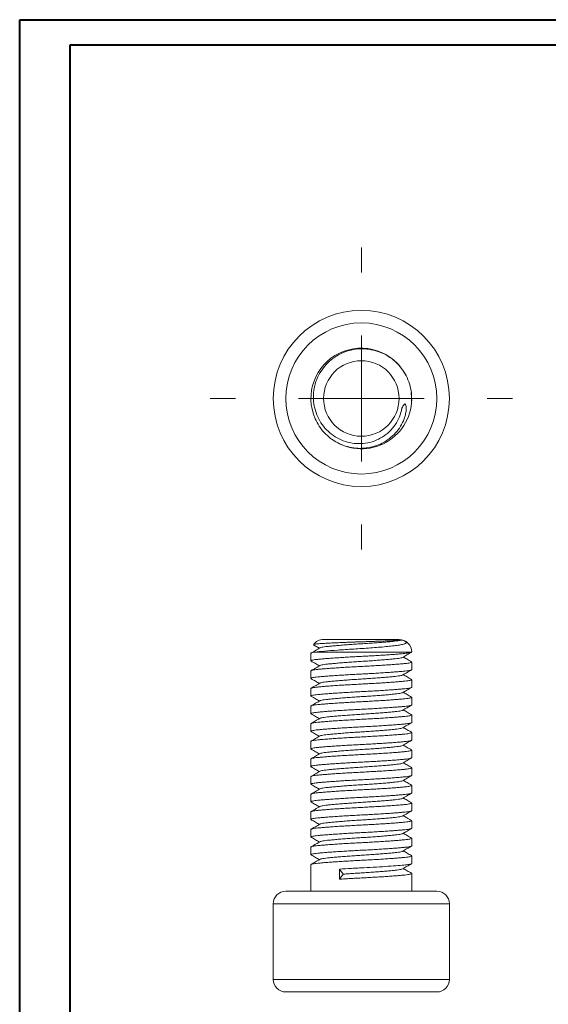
# Model space of a CAD drawing. Header units: millimetres. Extents: x 0 to 210, y 0 to 297.
# Tile 2 of 3: x 0 to 105, y 102 to 297. Entities that reach past the tile are written whole.
import ezdxf

# ---------------------------------------------------------------- set-up
doc = ezdxf.new("R2010")
doc.units = ezdxf.units.MM

# ---------------------------------------------------------------- blocks, each defined once
blk = doc.blocks.new('SW_CENTERMARKSYMBOL_0')
at = {"color": 0, "linetype": 'Continuous', "lineweight": 0}
for p, q in [((0, 25), (0, 30)), ((0, 0), (0, 12.5)), ((-25, 0), (-30, 0)), ((0, 0), (-12.5, 0)), ((0, 0), (0, -12.5)), ((0, 0), (12.5, 0)), ((25, 0), (30, 0)), ((0, -25), (0, -30))]:
    blk.add_line(p, q, dxfattribs=at)

msp = doc.modelspace()

# ---------------------------------------------------------------- linework, layer by layer
at = {"color": 7, "linetype": 'Continuous', "lineweight": 40}
for p, q in [((0.08, 0.21), (0.08, 297.21)), ((0.08, 297.21), (210.08, 297.21)), ((10.08, 292.21), (205.08, 292.21)), ((10.08, 5.21), (10.08, 292.21))]:
    msp.add_line(p, q, dxfattribs=at)
at = {"color": 7, "linetype": 'Continuous', "lineweight": 15}
for p, q in [((77.93, 222.12), (77.86, 223.18)), ((77.9, 221.41), (77.93, 221.91)), ((58.75, 218.04), (59.23, 217.08)), ((63.6, 212.98), (63.91, 212.85)), ((60.44, 174.13), (75.44, 174.13)), ((57.94, 171.39), (57.94, 169.89)), ((77.93, 171.63), (58.78, 171.63)), ((77.93, 171.63), (77.93, 171.64)), ((77.94, 168.14), (77.94, 169.64)), ((57.94, 167.89), (57.94, 166.39)), ((57.94, 164.39), (57.94, 162.89)), ((77.94, 164.64), (77.94, 166.14)), ((77.94, 161.14), (77.94, 162.64)), ((57.94, 160.89), (57.94, 159.39)), ((77.94, 157.64), (77.94, 159.14)), ((57.94, 157.39), (57.94, 155.89)), ((77.94, 154.14), (77.94, 155.64)), ((57.94, 153.89), (57.94, 152.39)), ((77.94, 150.64), (77.94, 152.14)), ((57.94, 150.39), (57.94, 148.89)), ((77.94, 147.14), (77.94, 148.64)), ((57.94, 146.89), (57.94, 145.39)), ((77.94, 143.64), (77.94, 145.14)), ((57.94, 143.39), (57.94, 141.89)), ((77.94, 140.14), (77.94, 141.64)), ((57.94, 139.89), (57.94, 138.39)), ((77.94, 136.64), (77.94, 138.14)), ((57.94, 136.39), (57.94, 134.89)), ((77.94, 133.14), (77.94, 134.64)), ((57.94, 132.89), (57.94, 131.39)), ((77.94, 129.64), (77.94, 131.14)), ((57.94, 129.39), (57.94, 124.13)), ((64.35, 127.52), (63.6, 128.52)), ((63.6, 128.52), (63.6, 126.52)), ((63.6, 126.52), (64.35, 127.52)), ((77.94, 124.13), (77.94, 127.64)), ((52.94, 124.13), (82.94, 124.13)), ((50.44, 121.63), (50.44, 106.63)), ((85.44, 106.63), (85.44, 121.63)), ((82.94, 104.13), (52.94, 104.13))]:
    msp.add_line(p, q, dxfattribs=at)
at = {"color": 8, "linetype": 'Continuous', "lineweight": 15}
for p, q in [((85.44, 121.63), (50.44, 121.63)), ((50.44, 106.63), (85.44, 106.63))]:
    msp.add_line(p, q, dxfattribs=at)
at = {"color": 7, "linetype": 'Continuous', "lineweight": 15}
for radius in [17.5, 15, 7.5]:
    msp.add_circle((67.94, 221.99), radius, dxfattribs=at)
for centre, radius, start, end in [((67.92, 221.99), 9.99, 27.6856, 203.7651), ((67.94, 221.99), 10, 233.2909, 358.8487), ((60.44, 171.63), 2.5, 90, 143.5823), ((75.44, 171.63), 2.5, 0.2742, 90), ((52.94, 121.63), 2.5, 90, 180), ((82.94, 121.63), 2.5, 0, 90), ((52.94, 106.63), 2.5, 180, 270), ((82.94, 106.63), 2.5, 270, 0)]:
    msp.add_arc(centre, radius, start, end, dxfattribs=at)
for points, knots in [([(77.93, 221.78), (77.96, 222.99), (77.77, 224.16), (77.16, 225.86), (76.92, 226.4), (76.32, 227.42), (75.98, 227.92), (75.21, 228.83), (74.78, 229.24), (73.87, 230), (73.37, 230.34), (72.32, 230.91), (71.78, 231.15), (70.65, 231.53), (70.06, 231.67), (68.89, 231.84), (68.3, 231.87), (67.1, 231.82), (66.5, 231.74), (64.77, 231.35), (63.65, 230.86), (61.68, 229.54), (60.81, 228.68), (59.45, 226.74), (58.95, 225.63), (58.54, 223.9), (58.45, 223.3), (58.4, 222.1), (58.43, 221.51), (58.6, 220.34), (58.75, 219.75), (59.14, 218.62), (59.38, 218.08), (59.98, 217.05), (60.33, 216.56), (61.11, 215.67), (61.55, 215.26), (62.5, 214.53), (63.01, 214.21), (64.07, 213.69), (64.64, 213.48), (65.79, 213.17), (66.38, 213.08), (67.57, 213), (68.17, 213.02), (69.94, 213.27), (71.09, 213.69), (72.6, 214.63), (73.08, 214.99), (73.94, 215.82), (74.32, 216.28), (74.99, 217.26), (75.28, 217.79), (75.73, 218.9), (75.89, 219.47), (75.98, 220.06)], [0, 0, 0, 0, 0.0625, 0.0625, 0.09375, 0.09375, 0.125, 0.125, 0.15625, 0.15625, 0.1875, 0.1875, 0.21875, 0.21875, 0.25, 0.25, 0.28125, 0.28125, 0.3125, 0.3125, 0.375, 0.375, 0.4375, 0.4375, 0.5, 0.5, 0.53125, 0.53125, 0.5625, 0.5625, 0.59375, 0.59375, 0.625, 0.625, 0.65625, 0.65625, 0.6875, 0.6875, 0.71875, 0.71875, 0.75, 0.75, 0.78125, 0.78125, 0.8125, 0.8125, 0.875, 0.875, 0.90625, 0.90625, 0.9375, 0.9375, 0.96875, 0.96875, 1, 1, 1, 1]), ([(75.98, 220.06), (76.05, 220.19), (76.12, 220.31), (76.26, 220.56), (76.33, 220.68), (76.47, 220.84), (76.52, 220.89), (76.64, 220.91), (76.7, 220.87), (76.8, 220.7), (76.83, 220.56), (76.88, 220.15), (76.87, 219.87), (76.81, 219.31), (76.76, 219.04), (76.57, 218.23), (76.37, 217.7), (75.88, 216.7), (75.59, 216.23), (74.93, 215.34), (74.55, 214.92), (73.73, 214.17), (73.29, 213.84), (72.35, 213.24), (71.85, 212.98), (70.82, 212.57), (70.29, 212.41), (68.65, 212.06), (67.53, 212.02), (65.31, 212.33), (64.25, 212.67), (62.26, 213.7), (61.37, 214.37), (59.84, 216.01), (59.23, 216.94), (58.78, 217.97)], [0, 0, 0, 0, 0.015625, 0.015625, 0.03125, 0.03125, 0.039062, 0.039062, 0.046875, 0.046875, 0.0625, 0.0625, 0.09375, 0.09375, 0.125, 0.125, 0.1875, 0.1875, 0.25, 0.25, 0.3125, 0.3125, 0.375, 0.375, 0.4375, 0.4375, 0.5, 0.5, 0.625, 0.625, 0.75, 0.75, 0.875, 0.875, 1, 1, 1, 1]), ([(59.72, 172.46), (59.43, 172.29), (58.85, 171.95), (58.26, 171.61), (57.97, 171.44)], [0, 0, 0, 0, 0.499801, 1, 1, 1, 1]), ([(58.43, 173.11), (58.43, 173.11), (58.43, 173.13), (58.51, 173.16), (58.66, 173.19), (58.87, 173.22), (59.15, 173.25), (59.49, 173.28), (59.89, 173.31), (60.35, 173.34), (60.86, 173.37), (61.43, 173.4), (62.04, 173.43), (62.67, 173.46), (63.33, 173.49), (64.03, 173.52), (64.75, 173.55), (65.49, 173.58), (66.24, 173.61), (67, 173.63), (67.77, 173.66), (68.53, 173.68), (69.29, 173.71), (70.03, 173.73), (70.75, 173.76), (71.43, 173.78), (72.06, 173.81), (72.67, 173.83), (73.24, 173.85), (73.76, 173.87), (74.24, 173.9), (74.67, 173.92), (75.05, 173.94), (75.37, 173.95), (75.64, 173.97), (75.85, 173.99), (75.94, 174), (75.98, 174.01)], [0, 0, 0, 0, 0.010659, 0.041634, 0.072609, 0.102655, 0.132702, 0.16362, 0.194538, 0.224579, 0.25462, 0.285602, 0.316585, 0.345549, 0.374512, 0.404322, 0.434133, 0.46301, 0.491888, 0.521604, 0.551321, 0.580222, 0.609122, 0.638952, 0.668783, 0.696311, 0.723838, 0.75218, 0.780521, 0.807822, 0.835122, 0.863218, 0.891313, 0.918063, 0.944809, 0.972405, 1, 1, 1, 1]), ([(58.45, 173.06), (58.58, 172.99), (58.97, 172.76), (59.35, 172.54), (59.6, 172.39)], [0, 0, 0, 0, 0.351026, 1, 1, 1, 1]), ([(75.98, 174.01), (76.05, 173.99), (76.12, 173.98), (76.26, 173.94), (76.33, 173.92), (76.47, 173.87), (76.52, 173.85), (76.64, 173.78), (76.7, 173.74), (76.8, 173.66), (76.83, 173.63), (76.88, 173.53), (76.87, 173.49), (76.81, 173.4), (76.76, 173.36), (76.57, 173.26), (76.37, 173.2), (75.88, 173.09), (75.59, 173.04), (74.93, 172.94), (74.55, 172.89), (73.73, 172.79), (73.29, 172.75), (72.35, 172.65), (71.85, 172.61), (70.82, 172.53), (70.29, 172.49), (68.65, 172.37), (67.53, 172.3), (65.31, 172.16), (64.25, 172.09), (62.26, 171.94), (61.37, 171.87), (59.84, 171.74), (59.23, 171.69), (58.78, 171.63)], [0, 0, 0, 0, 0.015625, 0.015625, 0.03125, 0.03125, 0.039062, 0.039062, 0.046875, 0.046875, 0.0625, 0.0625, 0.09375, 0.09375, 0.125, 0.125, 0.1875, 0.1875, 0.25, 0.25, 0.3125, 0.3125, 0.375, 0.375, 0.4375, 0.4375, 0.5, 0.5, 0.625, 0.625, 0.75, 0.75, 0.875, 0.875, 1, 1, 1, 1]), ([(75.98, 174.01), (75.88, 173.98), (75.67, 173.93), (75.18, 173.86), (74.57, 173.79), (73.79, 173.71), (72.83, 173.62), (71.7, 173.53), (70.48, 173.44), (69.21, 173.35), (67.94, 173.27), (66.66, 173.19), (65.39, 173.1), (64.17, 173.01), (63.04, 172.91), (62.04, 172.82), (61.21, 172.74), (60.54, 172.66), (60.06, 172.58), (59.79, 172.51), (59.75, 172.47), (59.74, 172.46)], [0, 0, 0, 0, 0.049748, 0.098219, 0.146366, 0.19586, 0.252969, 0.310572, 0.367927, 0.42431, 0.479069, 0.533829, 0.590212, 0.647567, 0.70517, 0.762278, 0.818188, 0.872521, 0.927888, 0.984672, 1, 1, 1, 1]), ([(77.93, 171.63), (77.91, 171.6), (77.86, 171.55), (77.57, 171.48), (77.15, 171.41), (76.59, 171.35), (75.89, 171.28), (75.05, 171.21), (74.06, 171.13), (72.95, 171.06), (71.75, 170.98), (70.49, 170.9), (69.22, 170.83), (67.94, 170.77), (66.66, 170.7), (65.38, 170.63), (64.12, 170.55), (62.92, 170.47), (61.81, 170.4), (60.82, 170.32), (59.96, 170.25), (59.25, 170.18), (58.68, 170.12), (58.26, 170.04), (58, 169.97), (57.9, 169.9), (57.97, 169.85), (58, 169.83)], [0, 0, 0, 0, 0.040495, 0.080595, 0.119977, 0.158357, 0.196848, 0.236318, 0.277508, 0.319068, 0.360628, 0.401818, 0.442287, 0.481719, 0.521152, 0.56162, 0.60281, 0.644371, 0.685931, 0.727121, 0.767589, 0.807022, 0.846454, 0.886923, 0.928113, 0.969673, 1, 1, 1, 1]), ([(76.13, 170.57), (76.12, 170.56), (76.08, 170.53), (75.82, 170.46), (75.33, 170.38), (74.66, 170.3), (73.83, 170.21), (72.83, 170.12), (71.7, 170.03), (70.48, 169.94), (69.21, 169.85), (67.94, 169.77), (66.66, 169.69), (65.39, 169.6), (64.17, 169.51), (63.04, 169.41), (62.04, 169.32), (61.21, 169.24), (60.54, 169.16), (60.06, 169.08), (59.79, 169.01), (59.75, 168.97), (59.74, 168.96)], [0, 0, 0, 0, 0.013039, 0.06765, 0.120897, 0.173152, 0.226921, 0.281844, 0.337242, 0.392402, 0.446626, 0.49929, 0.551954, 0.606179, 0.661338, 0.716736, 0.771659, 0.825429, 0.877683, 0.93093, 0.985541, 1, 1, 1, 1]), ([(76.15, 170.57), (76.43, 170.74), (77.01, 171.08), (77.59, 171.41), (77.88, 171.58)], [0, 0, 0, 0, 0.499788, 1, 1, 1, 1]), ([(77.9, 169.7), (77.6, 169.87), (77.06, 170.18), (76.52, 170.5), (76.27, 170.64)], [0, 0, 0, 0, 0.537954, 1, 1, 1, 1]), ([(57.94, 167.89), (57.95, 167.92), (57.99, 167.97), (58.26, 168.05), (58.68, 168.12), (59.25, 168.19), (59.96, 168.25), (60.82, 168.32), (61.81, 168.4), (62.92, 168.48), (64.12, 168.56), (65.38, 168.63), (66.66, 168.7), (67.94, 168.77), (69.22, 168.84), (70.49, 168.91), (71.75, 168.98), (72.95, 169.06), (74.06, 169.14), (75.05, 169.21), (75.91, 169.29), (76.62, 169.35), (77.19, 169.42), (77.61, 169.49), (77.87, 169.57), (77.97, 169.64), (77.9, 169.68), (77.87, 169.7)], [0, 0, 0, 0, 0.041262, 0.082156, 0.122334, 0.161484, 0.200633, 0.240811, 0.281705, 0.322967, 0.36423, 0.405124, 0.445302, 0.484451, 0.523601, 0.563779, 0.604673, 0.645935, 0.687197, 0.728091, 0.768269, 0.807419, 0.846568, 0.886746, 0.92764, 0.968902, 1, 1, 1, 1]), ([(59.72, 168.96), (59.43, 168.79), (58.85, 168.45), (58.27, 168.11), (57.97, 167.95)], [0, 0, 0, 0, 0.499797, 1, 1, 1, 1]), ([(57.98, 169.83), (58.27, 169.67), (58.81, 169.35), (59.35, 169.04), (59.6, 168.89)], [0, 0, 0, 0, 0.536596, 1, 1, 1, 1]), ([(77.94, 168.14), (77.92, 168.11), (77.88, 168.06), (77.61, 167.99), (77.19, 167.91), (76.62, 167.85), (75.91, 167.78), (75.05, 167.71), (74.06, 167.63), (72.95, 167.56), (71.75, 167.48), (70.49, 167.4), (69.22, 167.33), (67.94, 167.27), (66.66, 167.2), (65.38, 167.13), (64.12, 167.05), (62.92, 166.97), (61.81, 166.9), (60.82, 166.82), (59.96, 166.75), (59.25, 166.68), (58.68, 166.62), (58.26, 166.54), (58, 166.47), (57.9, 166.4), (57.97, 166.35), (58, 166.33)], [0, 0, 0, 0, 0.041292, 0.082215, 0.122422, 0.1616, 0.200778, 0.240985, 0.281908, 0.3232, 0.364492, 0.405415, 0.445622, 0.4848, 0.523978, 0.564185, 0.605108, 0.6464, 0.687692, 0.728615, 0.768822, 0.808, 0.847178, 0.887384, 0.928308, 0.9696, 1, 1, 1, 1]), ([(57.98, 166.33), (58.27, 166.16), (58.81, 165.85), (59.35, 165.54), (59.6, 165.39)], [0, 0, 0, 0, 0.536928, 1, 1, 1, 1]), ([(76.14, 167.08), (76.13, 167.07), (76.09, 167.03), (75.82, 166.96), (75.33, 166.88), (74.66, 166.8), (73.83, 166.71), (72.83, 166.62), (71.7, 166.53), (70.48, 166.44), (69.21, 166.35), (67.94, 166.27), (66.66, 166.19), (65.39, 166.1), (64.17, 166.01), (63.04, 165.91), (62.04, 165.82), (61.21, 165.74), (60.54, 165.66), (60.05, 165.58), (59.78, 165.51), (59.75, 165.47), (59.74, 165.46)], [0, 0, 0, 0, 0.017603, 0.071795, 0.124634, 0.176487, 0.229844, 0.284345, 0.339319, 0.394055, 0.447864, 0.500124, 0.552383, 0.606192, 0.660929, 0.715902, 0.770403, 0.82376, 0.875613, 0.928453, 0.982644, 1, 1, 1, 1]), ([(76.16, 167.08), (76.45, 167.25), (77.03, 167.58), (77.61, 167.92), (77.89, 168.09)], [0, 0, 0, 0, 0.49983, 1, 1, 1, 1]), ([(77.9, 166.19), (77.61, 166.36), (77.07, 166.68), (76.52, 166.99), (76.27, 167.14)], [0, 0, 0, 0, 0.5341895, 1, 1, 1, 1]), ([(77.94, 164.64), (77.92, 164.61), (77.88, 164.56), (77.61, 164.49), (77.19, 164.41), (76.62, 164.35), (75.91, 164.28), (75.05, 164.21), (74.06, 164.13), (72.95, 164.06), (71.75, 163.98), (70.49, 163.9), (69.22, 163.83), (67.94, 163.77), (66.66, 163.7), (65.38, 163.63), (64.12, 163.55), (62.92, 163.47), (61.81, 163.4), (60.82, 163.32), (59.96, 163.25), (59.25, 163.18), (58.68, 163.12), (58.26, 163.04), (58, 162.97), (57.9, 162.9), (57.97, 162.85), (58, 162.83)], [0, 0, 0, 0, 0.041303, 0.082238, 0.122456, 0.161645, 0.200833, 0.241051, 0.281986, 0.323289, 0.364592, 0.405527, 0.445745, 0.484934, 0.524122, 0.56434, 0.605275, 0.646578, 0.687882, 0.728816, 0.769034, 0.808223, 0.847412, 0.88763, 0.928564, 0.969868, 1, 1, 1, 1]), ([(57.94, 164.39), (57.95, 164.42), (57.99, 164.47), (58.26, 164.55), (58.68, 164.62), (59.25, 164.69), (59.96, 164.75), (60.82, 164.82), (61.81, 164.9), (62.92, 164.98), (64.12, 165.06), (65.38, 165.13), (66.66, 165.2), (67.94, 165.27), (69.22, 165.34), (70.49, 165.41), (71.75, 165.48), (72.95, 165.56), (74.06, 165.64), (75.05, 165.71), (75.91, 165.79), (76.62, 165.85), (77.19, 165.92), (77.61, 165.99), (77.87, 166.07), (77.97, 166.14), (77.9, 166.18), (77.87, 166.2)], [0, 0, 0, 0, 0.041357, 0.082346, 0.122616, 0.161856, 0.201096, 0.241367, 0.282355, 0.323712, 0.365069, 0.406058, 0.446329, 0.485568, 0.524808, 0.565079, 0.606067, 0.647425, 0.688782, 0.72977, 0.770041, 0.809281, 0.848521, 0.888791, 0.92978, 0.971137, 1, 1, 1, 1]), ([(59.71, 165.46), (59.42, 165.29), (58.84, 164.95), (58.26, 164.61), (57.97, 164.45)], [0, 0, 0, 0, 0.4999308, 1, 1, 1, 1]), ([(76.15, 163.57), (76.43, 163.74), (77.01, 164.08), (77.59, 164.41), (77.88, 164.58)], [0, 0, 0, 0, 0.499796, 1, 1, 1, 1]), ([(57.94, 160.89), (57.95, 160.92), (57.99, 160.97), (58.26, 161.05), (58.68, 161.12), (59.25, 161.19), (59.96, 161.25), (60.82, 161.32), (61.81, 161.4), (62.92, 161.48), (64.12, 161.56), (65.38, 161.63), (66.66, 161.7), (67.94, 161.77), (69.22, 161.84), (70.49, 161.91), (71.75, 161.98), (72.95, 162.06), (74.06, 162.14), (75.05, 162.21), (75.91, 162.29), (76.62, 162.35), (77.19, 162.42), (77.61, 162.49), (77.87, 162.57), (77.97, 162.64), (77.9, 162.68), (77.87, 162.7)], [0, 0, 0, 0, 0.041262, 0.082156, 0.122335, 0.161484, 0.200634, 0.240812, 0.281706, 0.322969, 0.364231, 0.405125, 0.445303, 0.484453, 0.523602, 0.563781, 0.604675, 0.645937, 0.687199, 0.728093, 0.768272, 0.807421, 0.846571, 0.886749, 0.927643, 0.968906, 1, 1, 1, 1]), ([(57.98, 162.83), (58.27, 162.67), (58.81, 162.35), (59.35, 162.04), (59.6, 161.89)], [0, 0, 0, 0, 0.5367296, 1, 1, 1, 1]), ([(76.13, 163.57), (76.12, 163.56), (76.08, 163.53), (75.82, 163.46), (75.33, 163.38), (74.66, 163.3), (73.83, 163.21), (72.83, 163.12), (71.7, 163.03), (70.48, 162.94), (69.21, 162.85), (67.94, 162.77), (66.66, 162.69), (65.39, 162.6), (64.17, 162.51), (63.04, 162.41), (62.04, 162.32), (61.21, 162.24), (60.54, 162.16), (60.06, 162.08), (59.79, 162.01), (59.75, 161.97), (59.74, 161.96)], [0, 0, 0, 0, 0.013098, 0.067705, 0.12095, 0.173201, 0.226968, 0.281888, 0.337283, 0.392439, 0.446661, 0.499322, 0.551983, 0.606205, 0.661361, 0.716757, 0.771677, 0.825443, 0.877694, 0.930939, 0.985546, 1, 1, 1, 1]), ([(77.9, 162.7), (77.6, 162.87), (77.06, 163.18), (76.52, 163.5), (76.27, 163.64)], [0, 0, 0, 0, 0.537905, 1, 1, 1, 1]), ([(77.94, 161.14), (77.92, 161.11), (77.88, 161.06), (77.61, 160.99), (77.19, 160.91), (76.62, 160.85), (75.91, 160.78), (75.05, 160.71), (74.06, 160.63), (72.95, 160.56), (71.75, 160.48), (70.49, 160.4), (69.22, 160.33), (67.94, 160.27), (66.66, 160.2), (65.38, 160.13), (64.12, 160.05), (62.92, 159.97), (61.81, 159.9), (60.82, 159.82), (59.96, 159.75), (59.25, 159.68), (58.68, 159.62), (58.26, 159.54), (58, 159.47), (57.9, 159.4), (57.97, 159.35), (58, 159.33)], [0, 0, 0, 0, 0.0412877, 0.0822074, 0.1224104, 0.1615844, 0.2007584, 0.2409613, 0.281881, 0.3231687, 0.3644565, 0.4053761, 0.4455791, 0.4847531, 0.5239271, 0.5641301, 0.6050498, 0.6463375, 0.6876252, 0.7285449, 0.7687479, 0.8079219, 0.8470959, 0.8872988, 0.9282185, 0.9695062, 1, 1, 1, 1]), ([(59.72, 161.96), (59.43, 161.79), (58.85, 161.45), (58.27, 161.11), (57.97, 160.95)], [0, 0, 0, 0, 0.499801, 1, 1, 1, 1]), ([(76.16, 160.08), (76.45, 160.25), (77.03, 160.58), (77.61, 160.92), (77.9, 161.09)], [0, 0, 0, 0, 0.4998206, 1, 1, 1, 1]), ([(57.94, 157.39), (57.95, 157.42), (57.99, 157.47), (58.26, 157.55), (58.68, 157.62), (59.25, 157.69), (59.96, 157.75), (60.82, 157.82), (61.81, 157.9), (62.92, 157.98), (64.12, 158.06), (65.38, 158.13), (66.66, 158.2), (67.94, 158.27), (69.22, 158.34), (70.49, 158.41), (71.75, 158.48), (72.95, 158.56), (74.06, 158.64), (75.05, 158.71), (75.91, 158.79), (76.62, 158.85), (77.19, 158.92), (77.61, 158.99), (77.87, 159.07), (77.97, 159.14), (77.9, 159.18), (77.87, 159.2)], [0, 0, 0, 0, 0.041341, 0.082314, 0.12257, 0.161795, 0.201019, 0.241275, 0.282248, 0.323589, 0.36493, 0.405903, 0.446159, 0.485384, 0.524609, 0.564864, 0.605837, 0.647178, 0.68852, 0.729492, 0.769748, 0.808973, 0.848198, 0.888453, 0.929426, 0.970767, 1, 1, 1, 1]), ([(59.71, 158.46), (59.42, 158.29), (58.84, 157.95), (58.26, 157.61), (57.96, 157.44)], [0, 0, 0, 0, 0.499781, 1, 1, 1, 1]), ([(57.98, 159.33), (58.27, 159.16), (58.81, 158.85), (59.35, 158.54), (59.6, 158.39)], [0, 0, 0, 0, 0.5370849, 1, 1, 1, 1]), ([(76.14, 160.08), (76.13, 160.07), (76.09, 160.03), (75.82, 159.96), (75.33, 159.88), (74.66, 159.8), (73.83, 159.71), (72.83, 159.62), (71.7, 159.53), (70.48, 159.44), (69.21, 159.35), (67.94, 159.27), (66.66, 159.19), (65.39, 159.1), (64.17, 159.01), (63.04, 158.91), (62.04, 158.82), (61.21, 158.74), (60.54, 158.66), (60.05, 158.58), (59.78, 158.51), (59.75, 158.47), (59.74, 158.46)], [0, 0, 0, 0, 0.018037, 0.072191, 0.124993, 0.17681, 0.23013, 0.284594, 0.339529, 0.394227, 0.447999, 0.500222, 0.552445, 0.606217, 0.660915, 0.71585, 0.770314, 0.823634, 0.875451, 0.928253, 0.982407, 1, 1, 1, 1]), ([(77.9, 159.19), (77.61, 159.36), (77.07, 159.68), (76.52, 160), (76.27, 160.14)], [0, 0, 0, 0, 0.534497, 1, 1, 1, 1]), ([(77.94, 157.64), (77.92, 157.61), (77.88, 157.56), (77.61, 157.49), (77.19, 157.41), (76.62, 157.35), (75.91, 157.28), (75.05, 157.21), (74.06, 157.13), (72.95, 157.06), (71.75, 156.98), (70.49, 156.9), (69.22, 156.83), (67.94, 156.77), (66.66, 156.7), (65.38, 156.63), (64.12, 156.55), (62.92, 156.47), (61.81, 156.4), (60.82, 156.32), (59.96, 156.25), (59.25, 156.18), (58.68, 156.12), (58.26, 156.04), (58, 155.97), (57.9, 155.9), (57.97, 155.85), (58, 155.83)], [0, 0, 0, 0, 0.041296, 0.082225, 0.122436, 0.161618, 0.200801, 0.241012, 0.28194, 0.323237, 0.364533, 0.405461, 0.445673, 0.484855, 0.524037, 0.564249, 0.605177, 0.646473, 0.68777, 0.728698, 0.768909, 0.808092, 0.847274, 0.887485, 0.928414, 0.96971, 1, 1, 1, 1]), ([(76.13, 156.57), (76.12, 156.56), (76.08, 156.53), (75.82, 156.46), (75.33, 156.38), (74.66, 156.3), (73.83, 156.21), (72.83, 156.12), (71.7, 156.03), (70.48, 155.94), (69.21, 155.85), (67.94, 155.77), (66.66, 155.69), (65.39, 155.6), (64.17, 155.51), (63.04, 155.41), (62.04, 155.32), (61.21, 155.24), (60.54, 155.16), (60.06, 155.08), (59.79, 155.01), (59.75, 154.97), (59.74, 154.96)], [0, 0, 0, 0, 0.0133357, 0.0679321, 0.1211661, 0.1734067, 0.2271623, 0.2820711, 0.3374552, 0.3926006, 0.4468116, 0.4994617, 0.5521118, 0.6063228, 0.6614682, 0.7168523, 0.7717611, 0.8255167, 0.8777573, 0.9309913, 0.9855877, 1, 1, 1, 1]), ([(76.15, 156.57), (76.44, 156.74), (77.01, 157.08), (77.59, 157.41), (77.88, 157.58)], [0, 0, 0, 0, 0.499804, 1, 1, 1, 1]), ([(77.9, 155.7), (77.6, 155.87), (77.06, 156.18), (76.52, 156.5), (76.27, 156.64)], [0, 0, 0, 0, 0.53747, 1, 1, 1, 1]), ([(57.94, 153.89), (57.95, 153.92), (57.99, 153.97), (58.26, 154.05), (58.68, 154.12), (59.25, 154.19), (59.96, 154.25), (60.82, 154.32), (61.81, 154.4), (62.92, 154.48), (64.12, 154.56), (65.38, 154.63), (66.66, 154.7), (67.94, 154.77), (69.22, 154.84), (70.49, 154.91), (71.75, 154.98), (72.95, 155.06), (74.06, 155.14), (75.05, 155.21), (75.91, 155.29), (76.62, 155.35), (77.19, 155.42), (77.61, 155.49), (77.87, 155.57), (77.97, 155.64), (77.9, 155.68), (77.87, 155.7)], [0, 0, 0, 0, 0.041263, 0.082159, 0.122338, 0.161489, 0.20064, 0.240819, 0.281715, 0.322978, 0.364241, 0.405137, 0.445316, 0.484467, 0.523618, 0.563797, 0.604693, 0.645956, 0.68722, 0.728115, 0.768294, 0.807445, 0.846596, 0.886775, 0.927671, 0.968934, 1, 1, 1, 1]), ([(59.72, 154.96), (59.43, 154.79), (58.85, 154.45), (58.27, 154.11), (57.97, 153.95)], [0, 0, 0, 0, 0.4998043, 1, 1, 1, 1]), ([(57.98, 155.83), (58.27, 155.67), (58.81, 155.35), (59.35, 155.04), (59.6, 154.89)], [0, 0, 0, 0, 0.537035, 1, 1, 1, 1]), ([(77.94, 154.14), (77.92, 154.11), (77.88, 154.06), (77.61, 153.99), (77.19, 153.91), (76.62, 153.85), (75.91, 153.78), (75.05, 153.71), (74.06, 153.63), (72.95, 153.56), (71.75, 153.48), (70.49, 153.4), (69.22, 153.33), (67.94, 153.27), (66.66, 153.2), (65.38, 153.13), (64.12, 153.05), (62.92, 152.97), (61.81, 152.9), (60.82, 152.82), (59.96, 152.75), (59.25, 152.68), (58.68, 152.62), (58.26, 152.54), (58, 152.47), (57.9, 152.4), (57.97, 152.35), (58, 152.33)], [0, 0, 0, 0, 0.04128, 0.082193, 0.122389, 0.161556, 0.200723, 0.240919, 0.281832, 0.323112, 0.364393, 0.405305, 0.445501, 0.484668, 0.523835, 0.564031, 0.604944, 0.646224, 0.687505, 0.728417, 0.768613, 0.80778, 0.846947, 0.887143, 0.928056, 0.969336, 1, 1, 1, 1]), ([(76.14, 153.08), (76.13, 153.07), (76.09, 153.03), (75.82, 152.96), (75.33, 152.88), (74.66, 152.8), (73.83, 152.71), (72.83, 152.62), (71.7, 152.53), (70.48, 152.44), (69.21, 152.35), (67.94, 152.27), (66.66, 152.19), (65.39, 152.1), (64.17, 152.01), (63.04, 151.91), (62.04, 151.82), (61.21, 151.74), (60.54, 151.66), (60.05, 151.58), (59.78, 151.51), (59.75, 151.47), (59.74, 151.46)], [0, 0, 0, 0, 0.018214, 0.072347, 0.125129, 0.176926, 0.230226, 0.284668, 0.339582, 0.394259, 0.44801, 0.500213, 0.552417, 0.606167, 0.660845, 0.715758, 0.770201, 0.8235, 0.875297, 0.928079, 0.982212, 1, 1, 1, 1]), ([(76.16, 153.08), (76.45, 153.25), (77.03, 153.58), (77.61, 153.92), (77.9, 154.09)], [0, 0, 0, 0, 0.49981, 1, 1, 1, 1]), ([(77.9, 152.19), (77.61, 152.36), (77.06, 152.68), (76.52, 153), (76.27, 153.14)], [0, 0, 0, 0, 0.534854, 1, 1, 1, 1]), ([(77.94, 150.64), (77.92, 150.61), (77.88, 150.56), (77.61, 150.49), (77.19, 150.41), (76.62, 150.35), (75.91, 150.28), (75.05, 150.21), (74.06, 150.13), (72.95, 150.06), (71.75, 149.98), (70.49, 149.9), (69.22, 149.83), (67.94, 149.77), (66.66, 149.7), (65.38, 149.63), (64.12, 149.55), (62.92, 149.47), (61.81, 149.4), (60.82, 149.32), (59.96, 149.25), (59.25, 149.18), (58.68, 149.12), (58.26, 149.04), (58, 148.97), (57.9, 148.9), (57.97, 148.85), (58, 148.83)], [0, 0, 0, 0, 0.041284, 0.082199, 0.122398, 0.161568, 0.200738, 0.240937, 0.281852, 0.323136, 0.36442, 0.405335, 0.445534, 0.484704, 0.523874, 0.564073, 0.604989, 0.646272, 0.687556, 0.728471, 0.76867, 0.80784, 0.84701, 0.887209, 0.928125, 0.969408, 1, 1, 1, 1]), ([(57.94, 150.39), (57.95, 150.42), (57.99, 150.47), (58.26, 150.55), (58.68, 150.62), (59.25, 150.69), (59.96, 150.75), (60.82, 150.82), (61.81, 150.9), (62.92, 150.98), (64.12, 151.06), (65.38, 151.13), (66.66, 151.2), (67.94, 151.27), (69.22, 151.34), (70.49, 151.41), (71.75, 151.48), (72.95, 151.56), (74.06, 151.64), (75.05, 151.71), (75.91, 151.79), (76.62, 151.85), (77.19, 151.92), (77.61, 151.99), (77.87, 152.07), (77.97, 152.14), (77.9, 152.18), (77.87, 152.2)], [0, 0, 0, 0, 0.041324, 0.08228, 0.122519, 0.161728, 0.200936, 0.241175, 0.282131, 0.323455, 0.364779, 0.405735, 0.445974, 0.485183, 0.524391, 0.56463, 0.605586, 0.64691, 0.688234, 0.72919, 0.769429, 0.808638, 0.847846, 0.888085, 0.929041, 0.970365, 1, 1, 1, 1]), ([(59.71, 151.46), (59.42, 151.29), (58.84, 150.95), (58.26, 150.61), (57.96, 150.44)], [0, 0, 0, 0, 0.499786, 1, 1, 1, 1]), ([(57.99, 152.33), (58.28, 152.16), (58.81, 151.85), (59.35, 151.54), (59.6, 151.39)], [0, 0, 0, 0, 0.537305, 1, 1, 1, 1]), ([(76.15, 149.57), (76.44, 149.74), (77.02, 150.08), (77.6, 150.41), (77.88, 150.58)], [0, 0, 0, 0, 0.4998123, 1, 1, 1, 1]), ([(57.94, 146.89), (57.95, 146.92), (57.99, 146.97), (58.26, 147.05), (58.68, 147.12), (59.25, 147.19), (59.96, 147.25), (60.82, 147.32), (61.81, 147.4), (62.92, 147.48), (64.12, 147.56), (65.38, 147.63), (66.66, 147.7), (67.94, 147.77), (69.22, 147.84), (70.49, 147.91), (71.75, 147.98), (72.95, 148.06), (74.06, 148.14), (75.05, 148.21), (75.91, 148.29), (76.62, 148.35), (77.19, 148.42), (77.61, 148.49), (77.87, 148.57), (77.97, 148.64), (77.9, 148.68), (77.87, 148.7)], [0, 0, 0, 0, 0.041265, 0.082163, 0.122344, 0.161497, 0.200649, 0.24083, 0.281728, 0.322993, 0.364258, 0.405156, 0.445337, 0.48449, 0.523642, 0.563824, 0.604721, 0.645986, 0.687252, 0.728149, 0.76833, 0.807483, 0.846636, 0.886817, 0.927714, 0.968979, 1, 1, 1, 1]), ([(57.98, 148.83), (58.27, 148.66), (58.81, 148.35), (59.35, 148.04), (59.6, 147.89)], [0, 0, 0, 0, 0.5374858, 1, 1, 1, 1]), ([(76.13, 149.57), (76.12, 149.56), (76.08, 149.53), (75.82, 149.46), (75.33, 149.38), (74.66, 149.3), (73.83, 149.21), (72.83, 149.12), (71.7, 149.03), (70.48, 148.94), (69.21, 148.85), (67.94, 148.77), (66.66, 148.69), (65.39, 148.6), (64.17, 148.51), (63.04, 148.41), (62.04, 148.32), (61.21, 148.24), (60.54, 148.16), (60.06, 148.08), (59.79, 148.01), (59.75, 147.97), (59.74, 147.96)], [0, 0, 0, 0, 0.013749, 0.068327, 0.121543, 0.173765, 0.227502, 0.282392, 0.337757, 0.392884, 0.447076, 0.499708, 0.55234, 0.606533, 0.661659, 0.717024, 0.771914, 0.825651, 0.877874, 0.931089, 0.985667, 1, 1, 1, 1]), ([(77.9, 148.7), (77.6, 148.87), (77.06, 149.18), (76.52, 149.5), (76.27, 149.64)], [0, 0, 0, 0, 0.537465, 1, 1, 1, 1]), ([(77.94, 147.14), (77.92, 147.11), (77.88, 147.06), (77.61, 146.99), (77.19, 146.91), (76.62, 146.85), (75.91, 146.78), (75.05, 146.71), (74.06, 146.63), (72.95, 146.56), (71.75, 146.48), (70.49, 146.4), (69.22, 146.33), (67.94, 146.27), (66.66, 146.2), (65.38, 146.13), (64.12, 146.05), (62.92, 145.97), (61.81, 145.9), (60.82, 145.82), (59.96, 145.75), (59.25, 145.68), (58.68, 145.62), (58.26, 145.54), (58, 145.47), (57.9, 145.4), (57.97, 145.35), (58, 145.33)], [0, 0, 0, 0, 0.0412716, 0.0821752, 0.1223625, 0.1615212, 0.2006798, 0.2408671, 0.2817708, 0.3230424, 0.3643139, 0.4052176, 0.4454049, 0.4845635, 0.5237222, 0.5639095, 0.6048131, 0.6460847, 0.6873563, 0.72826, 0.7684472, 0.8076059, 0.8467646, 0.8869518, 0.9278555, 0.9691271, 1, 1, 1, 1]), ([(59.72, 147.96), (59.43, 147.79), (58.85, 147.45), (58.27, 147.12), (57.97, 146.95)], [0, 0, 0, 0, 0.499808, 1, 1, 1, 1]), ([(76.16, 146.08), (76.45, 146.25), (77.03, 146.58), (77.61, 146.92), (77.9, 147.09)], [0, 0, 0, 0, 0.499799, 1, 1, 1, 1]), ([(57.94, 143.39), (57.95, 143.42), (57.99, 143.47), (58.26, 143.55), (58.68, 143.62), (59.25, 143.69), (59.96, 143.75), (60.82, 143.82), (61.81, 143.9), (62.92, 143.98), (64.12, 144.06), (65.38, 144.13), (66.66, 144.2), (67.94, 144.27), (69.22, 144.34), (70.49, 144.41), (71.75, 144.48), (72.95, 144.56), (74.06, 144.64), (75.05, 144.71), (75.91, 144.79), (76.62, 144.85), (77.19, 144.92), (77.61, 144.99), (77.87, 145.07), (77.97, 145.14), (77.9, 145.18), (77.87, 145.2)], [0, 0, 0, 0, 0.041306, 0.082243, 0.122464, 0.161655, 0.200846, 0.241067, 0.282005, 0.323311, 0.364616, 0.405554, 0.445775, 0.484966, 0.524157, 0.564378, 0.605315, 0.646621, 0.687927, 0.728865, 0.769085, 0.808276, 0.847468, 0.887688, 0.928626, 0.969932, 1, 1, 1, 1]), ([(57.99, 145.33), (58.28, 145.16), (58.82, 144.85), (59.35, 144.54), (59.6, 144.39)], [0, 0, 0, 0, 0.5374938, 1, 1, 1, 1]), ([(76.14, 146.08), (76.13, 146.07), (76.09, 146.03), (75.82, 145.96), (75.33, 145.88), (74.66, 145.8), (73.83, 145.71), (72.83, 145.62), (71.7, 145.53), (70.48, 145.44), (69.21, 145.35), (67.94, 145.27), (66.66, 145.19), (65.39, 145.1), (64.17, 145.01), (63.04, 144.91), (62.04, 144.82), (61.21, 144.74), (60.54, 144.66), (60.05, 144.58), (59.78, 144.51), (59.75, 144.47), (59.74, 144.46)], [0, 0, 0, 0, 0.018139, 0.072267, 0.125044, 0.176837, 0.230131, 0.284569, 0.339478, 0.39415, 0.447896, 0.500094, 0.552292, 0.606038, 0.66071, 0.715619, 0.770057, 0.823351, 0.875143, 0.92792, 0.982048, 1, 1, 1, 1]), ([(77.9, 145.19), (77.61, 145.36), (77.06, 145.68), (76.52, 146), (76.27, 146.14)], [0, 0, 0, 0, 0.535264, 1, 1, 1, 1]), ([(77.94, 143.64), (77.92, 143.61), (77.88, 143.56), (77.61, 143.49), (77.19, 143.41), (76.62, 143.35), (75.91, 143.28), (75.05, 143.21), (74.06, 143.13), (72.95, 143.06), (71.75, 142.98), (70.49, 142.9), (69.22, 142.83), (67.94, 142.77), (66.66, 142.7), (65.38, 142.63), (64.12, 142.55), (62.92, 142.47), (61.81, 142.4), (60.82, 142.32), (59.96, 142.25), (59.25, 142.18), (58.68, 142.12), (58.26, 142.04), (58, 141.97), (57.9, 141.9), (57.97, 141.85), (58, 141.83)], [0, 0, 0, 0, 0.041267, 0.082166, 0.122349, 0.161504, 0.200658, 0.240841, 0.281741, 0.323008, 0.364275, 0.405174, 0.445357, 0.484512, 0.523666, 0.563849, 0.604748, 0.646015, 0.687283, 0.728182, 0.768365, 0.807519, 0.846674, 0.886857, 0.927756, 0.969023, 1, 1, 1, 1]), ([(59.71, 144.46), (59.42, 144.29), (58.84, 143.95), (58.25, 143.61), (57.96, 143.44)], [0, 0, 0, 0, 0.49979, 1, 1, 1, 1]), ([(76.15, 142.57), (76.47, 142.76), (77.05, 143.1), (77.63, 143.44), (77.89, 143.58)], [0, 0, 0, 0, 0.562532, 1, 1, 1, 1]), ([(57.94, 139.89), (57.95, 139.92), (57.99, 139.97), (58.26, 140.05), (58.68, 140.12), (59.25, 140.19), (59.96, 140.25), (60.82, 140.32), (61.81, 140.4), (62.92, 140.48), (64.12, 140.56), (65.38, 140.63), (66.66, 140.7), (67.94, 140.77), (69.22, 140.84), (70.49, 140.91), (71.75, 140.98), (72.95, 141.06), (74.06, 141.14), (75.05, 141.21), (75.91, 141.29), (76.62, 141.35), (77.19, 141.42), (77.61, 141.49), (77.87, 141.57), (77.97, 141.64), (77.9, 141.68), (77.87, 141.7)], [0, 0, 0, 0, 0.041268, 0.0821681, 0.1223518, 0.1615071, 0.2006624, 0.2408461, 0.2817462, 0.3230142, 0.3642822, 0.4051823, 0.445366, 0.4845213, 0.5236766, 0.5638603, 0.6047604, 0.6460284, 0.6872964, 0.7281965, 0.7683803, 0.8075355, 0.8466908, 0.8868745, 0.9277746, 0.9690426, 1, 1, 1, 1]), ([(59.72, 140.96), (59.4, 140.77), (58.81, 140.43), (58.23, 140.09), (57.97, 139.95)], [0, 0, 0, 0, 0.562531, 1, 1, 1, 1]), ([(57.99, 141.83), (58.28, 141.66), (58.82, 141.35), (59.35, 141.04), (59.6, 140.89)], [0, 0, 0, 0, 0.537697, 1, 1, 1, 1]), ([(76.13, 142.57), (76.12, 142.57), (76.08, 142.53), (75.82, 142.46), (75.33, 142.38), (74.66, 142.3), (73.83, 142.21), (72.83, 142.12), (71.7, 142.03), (70.48, 141.94), (69.21, 141.85), (67.94, 141.77), (66.66, 141.69), (65.39, 141.6), (64.17, 141.51), (63.04, 141.41), (62.04, 141.32), (61.21, 141.24), (60.54, 141.16), (60.06, 141.08), (59.79, 141.01), (59.75, 140.97), (59.74, 140.96)], [0, 0, 0, 0, 0.014212, 0.06877, 0.121967, 0.174171, 0.227889, 0.282759, 0.338104, 0.393211, 0.447384, 0.499997, 0.552611, 0.606783, 0.66189, 0.717236, 0.772106, 0.825824, 0.878028, 0.931224, 0.985782, 1, 1, 1, 1]), ([(77.9, 141.7), (77.6, 141.87), (77.06, 142.18), (76.52, 142.5), (76.27, 142.64)], [0, 0, 0, 0, 0.5374351, 1, 1, 1, 1]), ([(77.94, 140.14), (77.92, 140.11), (77.88, 140.06), (77.61, 139.99), (77.19, 139.91), (76.62, 139.85), (75.91, 139.78), (75.05, 139.71), (74.06, 139.63), (72.95, 139.56), (71.75, 139.48), (70.49, 139.4), (69.22, 139.33), (67.94, 139.27), (66.66, 139.2), (65.38, 139.13), (64.12, 139.05), (62.92, 138.97), (61.81, 138.9), (60.82, 138.82), (59.96, 138.75), (59.25, 138.68), (58.68, 138.62), (58.26, 138.54), (58, 138.47), (57.9, 138.4), (57.97, 138.35), (58, 138.33)], [0, 0, 0, 0, 0.041326, 0.082284, 0.122524, 0.161735, 0.200945, 0.241185, 0.282143, 0.323469, 0.364795, 0.405753, 0.445993, 0.485204, 0.524414, 0.564655, 0.605612, 0.646938, 0.688264, 0.729222, 0.769463, 0.808673, 0.847883, 0.888124, 0.929081, 0.970408, 1, 1, 1, 1]), ([(76.14, 139.08), (76.13, 139.07), (76.09, 139.03), (75.82, 138.96), (75.33, 138.88), (74.66, 138.8), (73.83, 138.71), (72.83, 138.62), (71.7, 138.53), (70.48, 138.44), (69.21, 138.35), (67.94, 138.27), (66.66, 138.19), (65.39, 138.1), (64.17, 138.01), (63.04, 137.91), (62.04, 137.82), (61.21, 137.74), (60.54, 137.66), (60.05, 137.58), (59.78, 137.51), (59.74, 137.47), (59.74, 137.45)], [0, 0, 0, 0, 0.017824, 0.071962, 0.124749, 0.176552, 0.229856, 0.284304, 0.339223, 0.393906, 0.447662, 0.49987, 0.552078, 0.605834, 0.660517, 0.715436, 0.769884, 0.823189, 0.874991, 0.927778, 0.981916, 1, 1, 1, 1]), ([(76.16, 139.08), (76.45, 139.25), (77.03, 139.58), (77.61, 139.92), (77.9, 140.09)], [0, 0, 0, 0, 0.499788, 1, 1, 1, 1]), ([(77.9, 138.2), (77.82, 138.24), (77.69, 138.31), (77.45, 138.44), (77.21, 138.57), (76.98, 138.71), (76.75, 138.84), (76.54, 138.97), (76.38, 139.07), (76.3, 139.12), (76.27, 139.14)], [0, 0, 0, 0, 0.187407, 0.3388073, 0.462182, 0.5691552, 0.6743616, 0.7911705, 0.9282039, 1, 1, 1, 1]), ([(57.94, 136.39), (57.95, 136.42), (57.99, 136.47), (58.26, 136.55), (58.68, 136.62), (59.25, 136.69), (59.96, 136.75), (60.82, 136.82), (61.81, 136.9), (62.92, 136.98), (64.12, 137.06), (65.38, 137.13), (66.66, 137.2), (67.94, 137.27), (69.22, 137.34), (70.49, 137.41), (71.75, 137.48), (72.95, 137.56), (74.06, 137.64), (75.05, 137.71), (75.91, 137.79), (76.62, 137.85), (77.19, 137.92), (77.61, 137.99), (77.87, 138.07), (77.97, 138.14), (77.9, 138.18), (77.87, 138.2)], [0, 0, 0, 0, 0.041313, 0.082258, 0.122486, 0.161684, 0.200882, 0.24111, 0.282055, 0.323368, 0.364681, 0.405626, 0.445854, 0.485052, 0.52425, 0.564478, 0.605423, 0.646736, 0.688049, 0.728994, 0.769222, 0.80842, 0.847618, 0.887846, 0.928791, 0.970104, 1, 1, 1, 1]), ([(59.71, 137.46), (59.42, 137.29), (58.84, 136.95), (58.25, 136.61), (57.96, 136.44)], [0, 0, 0, 0, 0.4997947, 1, 1, 1, 1]), ([(57.98, 138.33), (58.27, 138.17), (58.81, 137.85), (59.35, 137.54), (59.6, 137.39)], [0, 0, 0, 0, 0.535057, 1, 1, 1, 1]), ([(77.94, 136.64), (77.92, 136.61), (77.88, 136.56), (77.61, 136.49), (77.19, 136.41), (76.62, 136.35), (75.91, 136.28), (75.05, 136.21), (74.06, 136.13), (72.95, 136.06), (71.75, 135.98), (70.49, 135.9), (69.22, 135.83), (67.94, 135.77), (66.66, 135.7), (65.38, 135.63), (64.12, 135.55), (62.92, 135.47), (61.81, 135.4), (60.82, 135.32), (59.96, 135.25), (59.25, 135.18), (58.68, 135.12), (58.26, 135.04), (58, 134.97), (57.9, 134.9), (57.97, 134.85), (58, 134.83)], [0, 0, 0, 0, 0.041262, 0.082157, 0.122336, 0.161486, 0.200636, 0.240814, 0.281709, 0.322971, 0.364234, 0.405128, 0.445307, 0.484457, 0.523607, 0.563785, 0.60468, 0.645942, 0.687205, 0.728099, 0.768278, 0.807428, 0.846578, 0.886756, 0.927651, 0.968913, 1, 1, 1, 1]), ([(76.13, 135.57), (76.12, 135.57), (76.09, 135.53), (75.82, 135.46), (75.33, 135.38), (74.66, 135.3), (73.83, 135.21), (72.83, 135.12), (71.7, 135.03), (70.48, 134.94), (69.21, 134.85), (67.94, 134.77), (66.66, 134.69), (65.39, 134.6), (64.17, 134.51), (63.04, 134.41), (62.04, 134.32), (61.21, 134.24), (60.54, 134.16), (60.06, 134.08), (59.79, 134.01), (59.75, 133.97), (59.74, 133.96)], [0, 0, 0, 0, 0.0144212, 0.0689764, 0.1221702, 0.1743713, 0.2280863, 0.2829536, 0.3382959, 0.3933997, 0.4475697, 0.50018, 0.5527904, 0.6069604, 0.6620642, 0.7174065, 0.7722738, 0.8259887, 0.8781899, 0.9313837, 0.9859388, 1, 1, 1, 1]), ([(76.15, 135.57), (76.44, 135.74), (77.02, 136.08), (77.6, 136.41), (77.89, 136.58)], [0, 0, 0, 0, 0.499803, 1, 1, 1, 1]), ([(77.9, 134.7), (77.61, 134.87), (77.06, 135.18), (76.52, 135.5), (76.27, 135.64)], [0, 0, 0, 0, 0.537376, 1, 1, 1, 1]), ([(77.94, 133.14), (77.92, 133.11), (77.88, 133.06), (77.61, 132.99), (77.19, 132.91), (76.62, 132.85), (75.91, 132.78), (75.05, 132.71), (74.06, 132.63), (72.95, 132.56), (71.75, 132.48), (70.49, 132.4), (69.22, 132.33), (67.94, 132.27), (66.66, 132.2), (65.38, 132.13), (64.12, 132.05), (62.92, 131.97), (61.81, 131.9), (60.82, 131.82), (59.96, 131.75), (59.25, 131.68), (58.68, 131.62), (58.26, 131.54), (58, 131.47), (57.9, 131.4), (57.97, 131.35), (58, 131.34)], [0, 0, 0, 0, 0.041366, 0.082363, 0.122642, 0.161891, 0.201139, 0.241418, 0.282415, 0.323781, 0.365147, 0.406144, 0.446424, 0.485672, 0.52492, 0.565199, 0.606196, 0.647562, 0.688928, 0.729926, 0.770205, 0.809453, 0.848701, 0.88898, 0.929978, 0.971344, 1, 1, 1, 1]), ([(57.94, 132.89), (57.95, 132.92), (57.99, 132.97), (58.26, 133.05), (58.68, 133.12), (59.25, 133.19), (59.96, 133.25), (60.82, 133.32), (61.81, 133.4), (62.92, 133.48), (64.12, 133.56), (65.38, 133.63), (66.66, 133.7), (67.94, 133.77), (69.22, 133.84), (70.49, 133.91), (71.75, 133.98), (72.95, 134.06), (74.06, 134.14), (75.05, 134.21), (75.91, 134.29), (76.62, 134.35), (77.19, 134.42), (77.61, 134.49), (77.87, 134.57), (77.97, 134.64), (77.9, 134.68), (77.87, 134.7)], [0, 0, 0, 0, 0.041276, 0.082184, 0.122375, 0.161538, 0.2007, 0.240892, 0.281799, 0.323075, 0.364351, 0.405259, 0.44545, 0.484613, 0.523775, 0.563967, 0.604875, 0.64615, 0.687426, 0.728334, 0.768525, 0.807688, 0.846851, 0.887042, 0.92795, 0.969226, 1, 1, 1, 1]), ([(59.72, 133.96), (59.47, 133.81), (58.89, 133.48), (58.3, 133.14), (57.98, 132.95)], [0, 0, 0, 0, 0.43754, 1, 1, 1, 1]), ([(57.99, 134.83), (58.28, 134.66), (58.82, 134.35), (59.36, 134.04), (59.6, 133.89)], [0, 0, 0, 0, 0.538146, 1, 1, 1, 1]), ([(76.16, 132.08), (76.45, 132.25), (77.02, 132.58), (77.6, 132.92), (77.89, 133.08)], [0, 0, 0, 0, 0.499928, 1, 1, 1, 1]), ([(57.94, 129.39), (57.95, 129.42), (57.99, 129.47), (58.26, 129.55), (58.68, 129.62), (59.25, 129.69), (59.96, 129.75), (60.82, 129.82), (61.81, 129.9), (62.92, 129.98), (64.12, 130.06), (65.38, 130.13), (66.66, 130.2), (67.94, 130.27), (69.22, 130.34), (70.49, 130.41), (71.75, 130.48), (72.95, 130.56), (74.06, 130.64), (75.05, 130.71), (75.91, 130.79), (76.62, 130.85), (77.19, 130.92), (77.61, 130.99), (77.87, 131.07), (77.97, 131.14), (77.9, 131.18), (77.87, 131.2)], [0, 0, 0, 0, 0.0412736, 0.0821793, 0.1223686, 0.1615292, 0.2006898, 0.2408791, 0.2817848, 0.3230584, 0.3643321, 0.4052378, 0.445427, 0.4845876, 0.5237483, 0.5639375, 0.6048432, 0.6461169, 0.6873905, 0.7282962, 0.7684855, 0.8076461, 0.8468067, 0.8869959, 0.9279017, 0.9691753, 1, 1, 1, 1]), ([(57.98, 131.34), (58.27, 131.17), (58.81, 130.85), (59.35, 130.54), (59.6, 130.39)], [0, 0, 0, 0, 0.534209, 1, 1, 1, 1]), ([(76.13, 132.08), (76.13, 132.07), (76.09, 132.03), (75.82, 131.96), (75.33, 131.88), (74.66, 131.8), (73.83, 131.71), (72.83, 131.62), (71.7, 131.53), (70.48, 131.44), (69.21, 131.35), (67.94, 131.27), (66.66, 131.19), (65.39, 131.1), (64.17, 131.01), (63.04, 130.91), (62.04, 130.82), (61.21, 130.74), (60.54, 130.66), (60.05, 130.58), (59.78, 130.51), (59.74, 130.47), (59.74, 130.45)], [0, 0, 0, 0, 0.017274, 0.071438, 0.124249, 0.176076, 0.229405, 0.283879, 0.338824, 0.393532, 0.447313, 0.499546, 0.551778, 0.60556, 0.660268, 0.715213, 0.769686, 0.823016, 0.874842, 0.927654, 0.981817, 1, 1, 1, 1]), ([(77.9, 131.2), (77.61, 131.37), (77.06, 131.68), (76.52, 132), (76.27, 132.14)], [0, 0, 0, 0, 0.53726, 1, 1, 1, 1]), ([(59.71, 130.45), (59.42, 130.29), (58.84, 129.95), (58.25, 129.61), (57.96, 129.44)], [0, 0, 0, 0, 0.499799, 1, 1, 1, 1]), ([(77.94, 129.64), (77.94, 129.59), (77.82, 129.54), (77.39, 129.44), (77.07, 129.4), (76.29, 129.32), (75.81, 129.27), (74.65, 129.18), (73.99, 129.13), (72.53, 129.03), (71.74, 128.98), (70.11, 128.88), (69.28, 128.83), (68.06, 128.77), (67.66, 128.75), (66.84, 128.71), (66.43, 128.69), (65.19, 128.62), (64.37, 128.57), (63.6, 128.52)], [0, 0, 0, 0, 0.125, 0.125, 0.25, 0.25, 0.375, 0.375, 0.5, 0.5, 0.625, 0.625, 0.75, 0.75, 0.8125, 0.8125, 0.875, 0.875, 1, 1, 1, 1]), ([(76.15, 128.57), (76.44, 128.74), (77.02, 129.08), (77.6, 129.41), (77.89, 129.58)], [0, 0, 0, 0, 0.499795, 1, 1, 1, 1]), ([(63.6, 126.52), (63.95, 126.54), (64.64, 126.59), (65.74, 126.65), (66.84, 126.71), (68, 126.77), (69.22, 126.84), (70.49, 126.91), (71.75, 126.98), (72.95, 127.06), (74.06, 127.14), (75.05, 127.21), (75.91, 127.29), (76.62, 127.35), (77.19, 127.42), (77.61, 127.49), (77.87, 127.57), (77.97, 127.64), (77.9, 127.68), (77.87, 127.7)], [0, 0, 0, 0, 0.054163, 0.107739, 0.160398, 0.211846, 0.271754, 0.333236, 0.395814, 0.458954, 0.522095, 0.584673, 0.646154, 0.706062, 0.76597, 0.827452, 0.89003, 0.95317, 1, 1, 1, 1]), ([(76.13, 128.57), (76.12, 128.57), (76.09, 128.53), (75.82, 128.46), (75.33, 128.38), (74.66, 128.3), (73.83, 128.21), (72.83, 128.12), (71.7, 128.03), (70.48, 127.94), (69.21, 127.85), (67.95, 127.77), (66.72, 127.69), (65.5, 127.61), (64.73, 127.55), (64.35, 127.52)], [0, 0, 0, 0, 0.022018, 0.105338, 0.186579, 0.266304, 0.348341, 0.432138, 0.51666, 0.600818, 0.683549, 0.763899, 0.840662, 0.919638, 1, 1, 1, 1]), ([(77.9, 127.7), (77.61, 127.87), (77.06, 128.18), (76.52, 128.5), (76.27, 128.64)], [0, 0, 0, 0, 0.53727, 1, 1, 1, 1])]:
    msp.add_open_spline(points, degree=3, knots=knots, dxfattribs=at)
msp.add_open_spline([(58.78, 171.63), (58.24, 171.56), (57.94, 171.48), (57.94, 171.39)], degree=3, dxfattribs=at)

# ---------------------------------------------------------------- block references
at = {"color": 7, "linetype": 'Continuous', "lineweight": 0}
msp.add_blockref('SW_CENTERMARKSYMBOL_0', (67.94, 221.99), dxfattribs=at)

doc.saveas('drawing.dxf')
